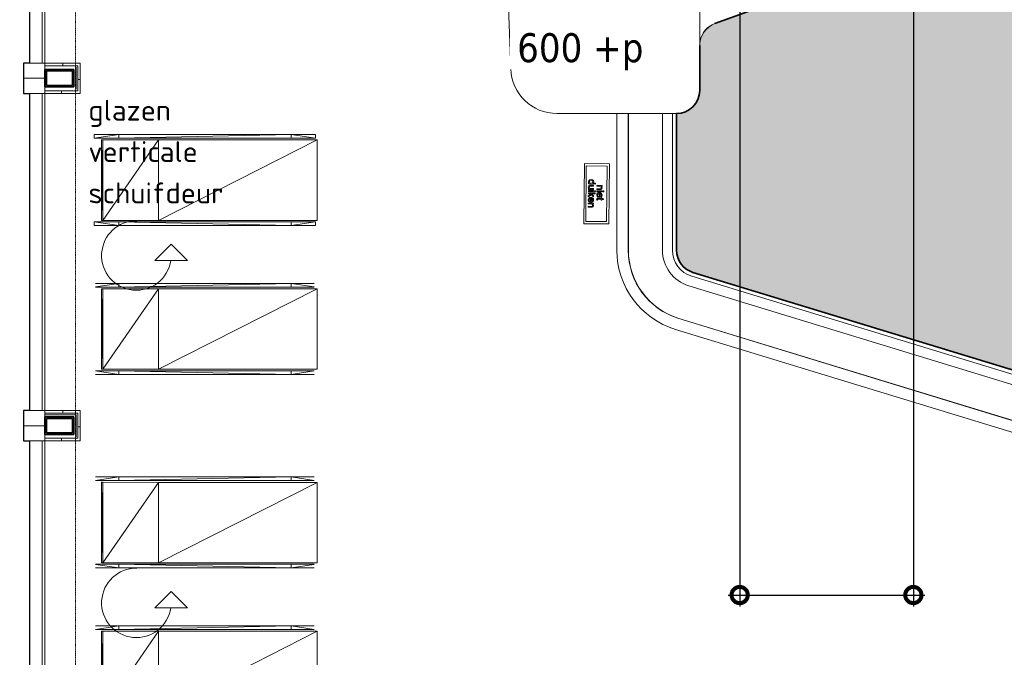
# Model space of a CAD drawing. Header units: millimetres. Extents: x 2016 to 102618, y -16590 to 68005.
# Tile 12 of 256: x 8281 to 16785, y 33175 to 38681. Entities that reach past the tile are written whole.
import ezdxf

# ---------------------------------------------------------------- set-up
doc = ezdxf.new("R2010")
doc.units = ezdxf.units.MM
doc.linetypes.add('dash 2_2', pattern=[4, 2, -2])
for name, color, linetype, lineweight in [('A-ANNO-DIMS', 211, 'Continuous', 9), ('A-DETL', 90, 'Continuous', 18), ('A-DETL-MBND', 5, 'Continuous', 13), ('A-FLOR', 192, 'Continuous', 13), ('A-GENM', 13, 'Continuous', 13), ('A-GLAZ-CWMG', 51, 'Continuous', 13), ('A-WALL', 113, 'Continuous', 13), ('A-WALL-PATT', 111, 'Continuous', 25), ('G-ANNO-DIMS', 111, 'Continuous', 9), ('G-ANNO-TEXT', 231, 'Continuous', 9), ('I-WALL', 2, 'Continuous', 13), ('L-PLNT', 71, 'Continuous', 13), ('N-PV-OG-BEBOUWING_MAATSCHAPPELIJK-G', 6, 'Continuous', 25), ('Q-SPCQ', 91, 'Continuous', 13), ('S-COLS', 52, 'Continuous', 13)]:
    doc.layers.add(name, color=color, linetype=linetype, lineweight=lineweight)
doc.layers.add('Water', color=131, linetype='Continuous')
doc.styles.add('ISOCPEUR_2', font='isocpeur.ttf', dxfattribs={"height": 180})
doc.styles.add('Tahoma_1', font='tahoma.ttf', dxfattribs={"height": 250})
doc.dimstyles.new('00_VCS_maatvoering_1_8', dxfattribs={"dimscale": 304.8, "dimtxt": 179.276612, "dimasz": 0.918635, "dimexe": 0.328084, "dimexo": 0.0625, "dimgap": 0.164042, "dimtad": 1, "dimdec": 0, "dimzin": 0, "dimdsep": 46, "dimtxsty": 'ISOCPEUR_2', "dimblk1": 'DOTSMALL', "dimblk2": 'DOTSMALL', "dimsah": 1, "dimcen": 0.09, "dimdle": 0.328084, "dimadec": 0, "dimazin": 0, "dimtfac": 1, "dimtdec": 4, "dimtix": 1, "dimtmove": 0, "dimatfit": 3, "dimfxl": 0.328084, "dimfxlon": 1, "dimtvp": 1, "dimtolj": 1, "dimtzin": 0, "dimarcsym": 2})

# ---------------------------------------------------------------- blocks, each defined once
blk = doc.blocks.new('28_3B_staal - kolom - buis rechthoekig koud - K150x250x12-V19-00 Begane grond')
at = {"layer": 'S-COLS', "lineweight": 35}
for p, q in [((75, 125), (-75, 125)), ((-75, 125), (-75, -125)), ((-63, -113), (-63, 113)), ((-63, 113), (63, 113)), ((63, 113), (63, -113)), ((75, -125), (75, 125)), ((-75, -125), (75, -125)), ((63, -113), (-63, -113))]:
    blk.add_line(p, q, dxfattribs=at)
blk = doc.blocks.new('Green Retaining - Green Retaining-1988534-00 Begane grond')
at = {"layer": 'A-WALL'}
for p, q in [((12481, 39433.1), (12522.1, 38256.5)), ((14286.1, 38647.1), (15832.5, 39210)), ((14154.5, 38459.2), (14154.5, 38746.3)), ((14154.5, 38070.5), (14154.5, 38459.2)), ((12921.8, 37870.5), (13954.5, 37870.5))]:
    blk.add_line(p, q, dxfattribs=at)
for centre, radius, start, end in [((14354.5, 38459.2), 200, 110, 138), ((14354.5, 38459.2), 200, 138, 180), ((12921.8, 38270.5), 400, 182, 270), ((13954.5, 38070.5), 200, 270, 360)]:
    blk.add_arc(centre, radius, start, end, dxfattribs=at)
blk = doc.blocks.new('Walls 4 - Walls 1-2042187-00 Begane grond')
at = {"layer": 'A-DETL-MBND'}
for p, q in [((13919.5, 36690.1), (13919.5, 37870.5)), ((21005.6, 34349.8), (14085.8, 36465.4))]:
    blk.add_line(p, q, dxfattribs=at)
blk.add_arc((14154.5, 36690.1), 235, 180, 253, dxfattribs=at)
blk = doc.blocks.new('Rectangular Mullion - vliesgevel_108 hefdeur-3429080-00 Begane grond')
at = {"layer": 'A-GLAZ-CWMG'}
for p, q in [((8475, 47045), (8367, 47045)), ((8367, 47045), (8367, 44305)), ((8475, 44305), (8475, 47045)), ((8367, 44305), (8475, 44305))]:
    blk.add_line(p, q, dxfattribs=at)
blk = doc.blocks.new('Rectangular Mullion - vliesgevel_186mm_verticale tussenstijl _antraciet_-2082289-00 Begane grond')
at = {"layer": 'A-GLAZ-CWMG'}
for p, q in [((-130, 80), (0, 80)), ((-130, -106), (-130, 80)), ((0, 80), (0, -106)), ((0, -106), (-55, -106))]:
    blk.add_line(p, q, dxfattribs=at)
blk = doc.blocks.new('Rectangular Mullion - vliesgevel_186mm_verticale tussenstijl _antraciet_-2082290-00 Begane grond')
at = {"layer": 'A-GLAZ-CWMG'}
for p, q in [((0, 80), (-130, 80)), ((-130, 80), (-130, -106)), ((0, -106), (0, 80)), ((-55, -106), (0, -106))]:
    blk.add_line(p, q, dxfattribs=at)
blk = doc.blocks.new('28_3B_staal - kolom - buis rechthoekig koud - K150x250x12-V227-00 Begane grond')
at = {"layer": 'S-COLS', "lineweight": 35}
for p, q in [((75, 125), (-75, 125)), ((-75, 125), (-75, -125)), ((-63, -113), (-63, 113)), ((-63, 113), (63, 113)), ((63, 113), (63, -113)), ((75, -125), (75, 125)), ((-75, -125), (75, -125)), ((63, -113), (-63, -113))]:
    blk.add_line(p, q, dxfattribs=at)
blk = doc.blocks.new('Enscape AssetDefinition - Sunbed - Enscape AssetDefinition - Sunbed-1154102-00 Begane grond')
at = {"layer": 'L-PLNT'}
for p, q in [((-392.9, 743.4), (-392.9, 955.8)), ((-392.9, 955.8), (-361.1, 955.8)), ((-392.9, 743.4), (-361.1, 955.8)), ((-361.1, 955.8), (-361.1, 743.4)), ((361.1, 743.4), (361.1, 955.8)), ((392.9, 743.4), (361.1, 955.8)), ((392.9, 955.8), (361.1, 955.8)), ((392.9, 743.4), (392.9, 955.8)), ((-349.1, 894.4), (346.7, 894.4)), ((346.7, 894.4), (-349.1, 882.3)), ((-349.1, 882.3), (-349.1, 894.4)), ((346.6, 402.2), (-349.1, 882.3)), ((-349.1, 882.3), (-349.1, 402.2)), ((-349.1, 882.3), (346.7, 882.3)), ((346.7, 882.3), (346.6, 402.2)), ((346.7, 894.4), (346.7, 882.3)), ((-361.1, 743.4), (-392.9, -743.4)), ((-392.9, -743.4), (-392.9, 743.4)), ((-392.9, 743.4), (-361.1, 743.4)), ((-361.1, 743.4), (-361.1, -743.4)), ((392.9, 743.4), (361.1, 743.4)), ((361.1, 743.4), (392.9, -743.4)), ((361.1, 743.4), (361.1, -743.4)), ((392.9, 743.4), (392.9, -743.4)), ((-349.2, -969), (-349.1, 402.2)), ((-349.1, 402.2), (346.6, 402.2)), ((346.6, -969), (-349.1, 402.2)), ((346.6, -969), (346.6, 402.2)), ((-361.1, -955.8), (-392.9, -743.4)), ((-392.9, -743.4), (-392.9, -955.8)), ((-361.1, -743.4), (-392.9, -743.4)), ((-361.1, -743.4), (-361.1, -955.8)), ((392.9, -743.4), (361.1, -955.8)), ((392.9, -743.4), (361.1, -743.4)), ((361.1, -743.4), (361.1, -955.8)), ((392.9, -955.8), (392.9, -743.4)), ((-392.9, -955.8), (-361.1, -955.8)), ((-349.2, -969), (346.6, -969)), ((361.1, -955.8), (392.9, -955.8))]:
    blk.add_line(p, q, dxfattribs=at)
blk = doc.blocks.new('Enscape AssetDefinition - Sunbed - Enscape AssetDefinition - Sunbed-V266-00 Begane grond')
at = {"layer": 'L-PLNT'}
for p, q in [((-392.9, 743.4), (-392.9, 944.3)), ((-392.9, 743.4), (-362.8, 944.3)), ((-361.1, 944.3), (-361.1, 743.4)), ((361.1, 743.4), (361.1, 944.3)), ((392.9, 743.4), (362.8, 944.3)), ((392.9, 743.4), (392.9, 944.3)), ((-349.1, 894.4), (346.7, 894.4)), ((346.7, 894.4), (-349.1, 882.3)), ((-349.1, 882.3), (-349.1, 894.4)), ((346.6, 402.2), (-349.1, 882.3)), ((-349.1, 882.3), (-349.1, 402.2)), ((-349.1, 882.3), (346.7, 882.3)), ((346.7, 882.3), (346.6, 402.2)), ((346.7, 894.4), (346.7, 882.3)), ((-361.1, 743.4), (-392.9, -743.4)), ((-392.9, -743.4), (-392.9, 743.4)), ((-392.9, 743.4), (-361.1, 743.4)), ((-361.1, 743.4), (-361.1, -743.4)), ((392.9, 743.4), (361.1, 743.4)), ((361.1, 743.4), (392.9, -743.4)), ((361.1, 743.4), (361.1, -743.4)), ((392.9, 743.4), (392.9, -743.4)), ((-349.2, -969), (-349.1, 402.2)), ((-349.1, 402.2), (346.6, 402.2)), ((346.6, -969), (-349.1, 402.2)), ((346.6, -969), (346.6, 402.2)), ((-362.8, -944.3), (-392.9, -743.4)), ((-392.9, -743.4), (-392.9, -944.3)), ((-361.1, -743.4), (-392.9, -743.4)), ((-361.1, -743.4), (-361.1, -944.3)), ((392.9, -743.4), (361.1, -743.4)), ((361.1, -743.4), (361.1, -944.3)), ((392.9, -743.4), (362.8, -944.3)), ((392.9, -944.3), (392.9, -743.4)), ((-349.2, -969), (346.6, -969))]:
    blk.add_line(p, q, dxfattribs=at)
blk = doc.blocks.new('goot_rooster - goot_rooster-4103031-00 Begane grond')
at = {"layer": 'A-GENM'}
for p, q in [((13537.5, 36690.1), (13537.5, 37870.5)), ((13538.8, 36690.1), (13538.8, 37870.5)), ((13833.4, 37870.5), (13833.4, 36690.1)), ((14060.6, 36383.1), (20980.5, 34267.5)), ((20893.9, 33984.5), (13974.1, 36100.1)), ((20894.3, 33985.7), (13974.5, 36101.4))]:
    blk.add_line(p, q, dxfattribs=at)
for radius in [617, 615.7, 321.1]:
    blk.add_arc((14154.5, 36690.1), radius, 180, 253, dxfattribs=at)
blk = doc.blocks.new('71_VCS_SE_borden_niet_duken 22 - 71_VCS_SE_borden_niet_duken 22-4240239-00 Begane grond')
at = {"layer": 'Q-SPCQ'}
for p, q in [((520, 520), (0, 520)), ((0, 520), (0, 303.4)), ((520, 303.4), (520, 520)), ((500, 500), (20, 500)), ((20, 500), (20, 320.1)), ((196.1, 457.5), (188.6, 457.5)), ((188.6, 457.5), (188.6, 413.2)), ((196.1, 451.3), (196.1, 457.5)), ((201.9, 456.6), (196.1, 451.3)), ((196.1, 436.7), (199.6, 447.9)), ((196.1, 413.2), (196.1, 436.7)), ((199.6, 447.9), (207.7, 450.9)), ((209.7, 458.4), (201.9, 456.6)), ((207.7, 450.9), (212.9, 449.6)), ((216.9, 457), (209.7, 458.4)), ((212.9, 449.6), (216, 446)), ((216, 446), (216.8, 439.4)), ((216.8, 439.4), (216.8, 413.2)), ((221.7, 453.2), (216.9, 457)), ((224, 447.7), (221.7, 453.2)), ((224.4, 440.4), (224, 447.7)), ((224.4, 413.2), (224.4, 440.4)), ((242.3, 473.5), (234.7, 473.5)), ((234.7, 473.5), (234.7, 465.9)), ((234.7, 465.9), (242.3, 465.9)), ((242.3, 457.5), (234.7, 457.5)), ((234.7, 457.5), (234.7, 413.2)), ((242.3, 465.9), (242.3, 473.5)), ((242.3, 413.2), (242.3, 457.5)), ((252.2, 444.9), (250.7, 435)), ((250.7, 435), (252.2, 425.4)), ((256.6, 452.3), (252.2, 444.9)), ((252.2, 425.4), (256.5, 418.2)), ((263.3, 456.9), (256.6, 452.3)), ((258.3, 440.5), (262.4, 448.1)), ((284.6, 440.5), (258.3, 440.5)), ((262.6, 423.2), (258.3, 433)), ((258.3, 433), (292.1, 433)), ((262.4, 448.1), (271.7, 450.9)), ((271.7, 458.4), (263.3, 456.9)), ((279.9, 456.9), (271.7, 458.4)), ((271.7, 450.9), (281.6, 447.3)), ((284.6, 426.4), (279.7, 421.4)), ((286.5, 452.3), (279.9, 456.9)), ((281.6, 447.3), (284.6, 440.5)), ((291.9, 425.4), (284.6, 426.4)), ((285, 415.7), (291.9, 425.4)), ((290.8, 444.9), (286.5, 452.3)), ((292.2, 435), (290.8, 444.9)), ((292.1, 433), (292.2, 435)), ((300.7, 457.5), (295, 457.5)), ((295, 457.5), (295, 449.9)), ((295, 449.9), (300.7, 449.9)), ((308.2, 472.7), (300.7, 468.2)), ((300.7, 468.2), (300.7, 457.5)), ((300.7, 449.9), (300.7, 425.3)), ((300.7, 425.3), (301.6, 416.8)), ((308.2, 457.5), (308.2, 472.7)), ((315.7, 457.5), (308.2, 457.5)), ((308.2, 425.6), (308.2, 449.9)), ((308.2, 449.9), (315.7, 449.9)), ((308.6, 421.7), (308.2, 425.6)), ((315.7, 449.9), (315.7, 457.5)), ((500, 320.1), (500, 500)), ((140.8, 374.1), (138.7, 362.1)), ((138.7, 362.1), (141, 350.1)), ((147.3, 382.4), (140.8, 374.1)), ((141, 350.1), (147.6, 342)), ((146.2, 362.1), (149.4, 373.9)), ((149.6, 350.5), (146.2, 362.1)), ((156.9, 385.2), (147.3, 382.4)), ((147.6, 342), (156.9, 339.1)), ((149.4, 373.9), (157.3, 377.7)), ((157.6, 346.6), (149.6, 350.5)), ((163.9, 383.2), (156.9, 385.2)), ((156.9, 339.1), (163.8, 341.1)), ((157.3, 377.7), (165.5, 373.8)), ((165.5, 350.3), (157.6, 346.6)), ((163.8, 341.1), (168.8, 347.1)), ((168.8, 377.8), (163.9, 383.2)), ((165.5, 373.8), (168.8, 361.6)), ((168.8, 361.6), (165.5, 350.3)), ((176.3, 400.3), (168.8, 400.3)), ((168.8, 400.3), (168.8, 377.8)), ((168.8, 347.1), (168.8, 340)), ((176.3, 340), (176.3, 400.3)), ((195.2, 384.3), (187.6, 384.3)), ((187.6, 384.3), (187.6, 356.9)), ((187.6, 356.9), (188.1, 349.9)), ((188.1, 349.9), (190.3, 344.3)), ((188.6, 413.2), (196.1, 413.2)), ((190.3, 344.3), (195.2, 340.6)), ((195.2, 360.4), (195.2, 384.3)), ((195.6, 352.8), (195.2, 360.4)), ((195.2, 340.6), (202.3, 339.1)), ((198.6, 348.3), (195.6, 352.8)), ((204.2, 346.6), (198.6, 348.3)), ((202.3, 339.1), (210, 341.2)), ((210.5, 348.3), (204.2, 346.6)), ((210, 341.2), (215.9, 347.6)), ((214.7, 352.9), (210.5, 348.3)), ((215.9, 361.3), (214.7, 352.9)), ((223.4, 384.3), (215.9, 384.3)), ((215.9, 384.3), (215.9, 361.3)), ((215.9, 347.6), (215.9, 340)), ((216.8, 413.2), (224.4, 413.2)), ((223.4, 340), (223.4, 384.3)), ((241.3, 400.3), (233.8, 400.3)), ((233.8, 400.3), (233.8, 392.8)), ((233.8, 392.8), (241.3, 392.8)), ((241.3, 384.3), (233.8, 384.3)), ((233.8, 384.3), (233.8, 340)), ((234.7, 413.2), (242.3, 413.2)), ((241.3, 392.8), (241.3, 400.3)), ((241.3, 340), (241.3, 384.3)), ((260.2, 400.3), (252.6, 400.3)), ((252.6, 400.3), (252.6, 340)), ((256.5, 418.2), (263.3, 413.8)), ((260.2, 367.9), (260.2, 400.3)), ((277.1, 384.3), (260.2, 367.9)), ((260.2, 357.8), (265, 362.5)), ((260.2, 340), (260.2, 357.8)), ((272.3, 419.8), (262.6, 423.2)), ((263.3, 413.8), (272.2, 412.3)), ((265, 362.5), (279.6, 340)), ((270.4, 367.7), (287.5, 384.3)), ((288.4, 340), (270.4, 367.7)), ((272.2, 412.3), (285, 415.7)), ((279.7, 421.4), (272.3, 419.8)), ((287.5, 384.3), (277.1, 384.3)), ((293.6, 371.7), (292.2, 361.8)), ((292.2, 361.8), (293.6, 352.2)), ((298, 379.1), (293.6, 371.7)), ((293.6, 352.2), (298, 345)), ((304.7, 383.7), (298, 379.1)), ((298, 345), (304.8, 340.6)), ((299.7, 367.3), (303.9, 374.9)), ((326.1, 367.3), (299.7, 367.3)), ((304.1, 350), (299.7, 359.8)), ((299.7, 359.8), (333.6, 359.8)), ((301.6, 416.8), (304.7, 413.5)), ((303.9, 374.9), (313.2, 377.7)), ((313.8, 346.6), (304.1, 350)), ((304.7, 413.5), (311, 412.3)), ((313.2, 385.2), (304.7, 383.7)), ((304.8, 340.6), (313.6, 339.1)), ((309.9, 420.3), (308.6, 421.7)), ((312.4, 419.8), (309.9, 420.3)), ((311, 412.3), (316.7, 413)), ((315.7, 419.5), (312.4, 419.8)), ((321.4, 383.7), (313.2, 385.2)), ((313.2, 377.7), (323.1, 374.2)), ((313.6, 339.1), (326.5, 342.5)), ((321.1, 348.2), (313.8, 346.6)), ((316.7, 413), (315.7, 419.5)), ((326, 353.2), (321.1, 348.2)), ((327.9, 379.1), (321.4, 383.7)), ((323.1, 374.2), (326.1, 367.3)), ((333.4, 352.3), (326, 353.2)), ((326.5, 342.5), (333.4, 352.3)), ((332.2, 371.7), (327.9, 379.1)), ((333.6, 361.8), (332.2, 371.7)), ((333.6, 359.8), (333.6, 361.8)), ((348.7, 384.3), (341.2, 384.3)), ((341.2, 384.3), (341.2, 340)), ((348.7, 378.1), (348.7, 384.3)), ((354.5, 383.4), (348.7, 378.1)), ((348.7, 363.5), (352.1, 374.7)), ((348.7, 340), (348.7, 363.5)), ((352.1, 374.7), (360.3, 377.7)), ((362.3, 385.2), (354.5, 383.4)), ((360.3, 377.7), (365.5, 376.4)), ((369.4, 383.8), (362.3, 385.2)), ((365.5, 376.4), (368.5, 372.8)), ((368.5, 372.8), (369.4, 366.2)), ((374.3, 380), (369.4, 383.8)), ((369.4, 366.2), (369.4, 340)), ((376.5, 374.5), (374.3, 380)), ((376.9, 367.2), (376.5, 374.5)), ((376.9, 340), (376.9, 367.2)), ((0, 303.4), (520, 303.4)), ((20, 320.1), (500, 320.1)), ((168.8, 340), (176.3, 340)), ((215.9, 340), (223.4, 340)), ((233.8, 340), (241.3, 340)), ((252.6, 340), (260.2, 340)), ((279.6, 340), (288.4, 340)), ((341.2, 340), (348.7, 340)), ((369.4, 340), (376.9, 340))]:
    blk.add_line(p, q, dxfattribs=at)
blk = doc.blocks.new('_DotSmall')
at = {"color": 0, "linetype": 'ByBlock', "const_width": 0.5}
blk.add_lwpolyline([(-0.0625, 0, 1), (0.0625, 0, 1)], format="xyb", close=True, dxfattribs=at)

msp = doc.modelspace()

# ---------------------------------------------------------------- hatches: boundary and pattern name
at = {"layer": 'A-WALL-PATT', "lineweight": 5}
h = msp.add_hatch(dxfattribs=at)
h.set_pattern_fill('FP_293', color=256, angle=-90, style=0, pattern_type=2)
h.set_pattern_definition([(90, (8652.5, 38283), (-700, 4e-14), [])])
h.paths.add_polyline_path([(8500, 38283), (8805, 38283), (8805, 38305), (8500, 38305)], flags=0)
h = msp.add_hatch(dxfattribs=at)
h.set_pattern_fill('FP_294', color=256, angle=-90, style=0, pattern_type=2)
h.set_pattern_definition([(0, (8783, 38164), (0, 700), [])])
h.paths.add_polyline_path([(8805, 38045), (8805, 38283), (8783, 38283), (8783, 38045)], flags=0)
h = msp.add_hatch(dxfattribs=at)
h.set_pattern_fill('FP_295', color=256, angle=-90, style=0, pattern_type=2)
h.set_pattern_definition([(270, (8641.5, 38067), (700, 4e-14), [])])
h.paths.add_polyline_path([(8783, 38045), (8783, 38067), (8500, 38067), (8500, 38045)], flags=0)
h = msp.add_hatch(dxfattribs=at)
h.set_pattern_fill('FP_296', color=256, angle=-90, style=0, pattern_type=2)
h.set_pattern_definition([(90, (8652.5, 35283), (-700, 4e-14), [])])
h.paths.add_polyline_path([(8500, 35283), (8805, 35283), (8805, 35305), (8500, 35305)], flags=0)
h = msp.add_hatch(dxfattribs=at)
h.set_pattern_fill('FP_297', color=256, angle=-90, style=0, pattern_type=2)
h.set_pattern_definition([(0, (8783, 35164), (0, 700), [])])
h.paths.add_polyline_path([(8805, 35045), (8805, 35283), (8783, 35283), (8783, 35045)], flags=0)
h = msp.add_hatch(dxfattribs=at)
h.set_pattern_fill('FP_298', color=256, angle=-90, style=0, pattern_type=2)
h.set_pattern_definition([(270, (8641.5, 35067), (700, 4e-14), [])])
h.paths.add_polyline_path([(8783, 35045), (8783, 35067), (8500, 35067), (8500, 35045)], flags=0)
at = {"layer": 'Water', "transparency": 33554509}
h = msp.add_hatch(color=256, dxfattribs=at)
h.paths.add_polyline_path([(26662.3, 34188.5), (27378.9, 35594.9), (27404.8, 35633.8), (27439, 35665.5), (27479.6, 35688.5), (27524.5, 35701.4), (27571.1, 35703.6), (29459.4, 35571.6), (29505.2, 35562.9), (29547.8, 35543.9), (29587.3, 35512.5), (29616.4, 35474.8), (29634.5, 35437.2), (29971.8, 34457.7), (37653.5, 36516.7), (37717.3, 36539.7), (37777.5, 36571), (37836.4, 36613.5), (37888.5, 36664.1), (37932.7, 36721.8), (37968.1, 36785.2), (37994, 36853.1), (38009.7, 36924.1), (38015, 36996.5), (38015, 40809.8), (38008.8, 40888), (37990.5, 40964.3), (37960.5, 41036.8), (37919.5, 41103.7), (37868.5, 41163.4), (35736.1, 43295.9), (35685.1, 43355.5), (35643.2, 43424.6), (35614.1, 43494.9), (35595.8, 43571.2), (35589.6, 43649.4), (35595.8, 43727.6), (35614.1, 43803.9), (35646.8, 43880.9), (35685.1, 43943.3), (36195.2, 44645.4), (36236.4, 44691.3), (36286.1, 44727.8), (36342.2, 44753.4), (36402.4, 44766.9), (36475.1, 44766.9), (36875, 44731.9), (36875, 49475), (36445, 49475.7), (36419.1, 49479.9), (36391.2, 49494.1), (36386.8, 49498.5), (36379.3, 49504.3), (36363.4, 49525), (36353.4, 49549.1), (36350, 49575), (36350, 49900), (36354.9, 49930.9), (36369.1, 49958.8), (36373.5, 49963.2), (36379.3, 49970.7), (36400, 49986.6), (36424.1, 49996.6), (36450, 50000), (39984.5, 50000), (39984.5, 57300), (34360, 57300), (34334.1, 57296.6), (34310, 57286.6), (34289.3, 57270.7), (34273.4, 57250), (34263.4, 57225.9), (34260, 57200), (34260, 55526.8), (34253.8, 55448.5), (34235.5, 55372.3), (34205.5, 55299.8), (34164.5, 55232.9), (34113.6, 55173.2), (33556.5, 54616.1), (33505.5, 54556.5), (33464.5, 54489.6), (33434.5, 54417.1), (33416.2, 54340.8), (33410, 54262.6), (33409.6, 46477.3), (33406.6, 46454.5), (33396, 46429.6), (33380.7, 46409.7), (33360, 46393.8), (33335.9, 46383.8), (33310, 46380.4), (32335, 46380.4), (32335, 44724.7), (32331.6, 44698.8), (32321.6, 44674.7), (32305.7, 44654), (32285, 44638.1), (32260.9, 44628.1), (32235, 44624.7), (27296.8, 44624.7), (27266.8, 44629.8), (27246.8, 44638.1), (27226.1, 44654), (27210.2, 44674.7), (27200.2, 44698.8), (27196.8, 44724.7), (27196.8, 50784.3), (27139.2, 50831), (26943.1, 50788.5), (26767.9, 50780.4), (26680.6, 50700), (25078, 50700), (25079.2, 50717.6), (24939.2, 50831), (24743.1, 50788.5), (24567.9, 50780.4), (24480.6, 50700), (24346.8, 50700), (24346.8, 50349.5), (24341.7, 50310.6), (24326.7, 50274.5), (24302.9, 50243.4), (24271.8, 50219.6), (24232.2, 50204.1), (24196.8, 50199.5), (20996.8, 50199.5), (20958, 50204.6), (20921.8, 50219.6), (20890.8, 50243.4), (20866.9, 50274.5), (20851.9, 50310.6), (20846.8, 50349.5), (20846.8, 51299.5), (13472.3, 51299.5), (13472.3, 49893), (14957.2, 49684.3), (15032.1, 49667.9), (15103.6, 49640.1), (15170.1, 49601.8), (15229.9, 49553.7), (15285.8, 49491.6), (15732, 48920.6), (15801.8, 48821.2), (15861.2, 48715.3), (15909.6, 48604), (15946.5, 48488.3), (15971.6, 48369.5), (15984.5, 48248.8), (15984.5, 48120.7), (15971.2, 47995.2), (15949.7, 47887.4), (15914, 47771.3), (15863.4, 47653.5), (15808.4, 47553), (15739.7, 47452.9), (15661.1, 47360.3), (15573.6, 47276.1), (14968.8, 46750.3), (14931.2, 46711.1), (14901.2, 46665.7), (14880, 46615.7), (14868.1, 46562.7), (14866, 46508.4), (14873.7, 46454.6), (15443.4, 44055.6), (15447, 43999.3), (15439.9, 43943.2), (15422.5, 43889.5), (15395.3, 43840.1), (15359.3, 43796.6), (15326.5, 43763.8), (15874.7, 43421.2), (15911.5, 43391.6), (15940.3, 43354.3), (15959.6, 43311.2), (15968.3, 43264.8), (16199.7, 39765.3), (16199.4, 39693.2), (16187.5, 39614), (16164.5, 39537.3), (16130.8, 39464.7), (16081.8, 39391.6), (16034.2, 39337.5), (15973.3, 39285.5), (15905.6, 39242.7), (15832.5, 39210), (14286.1, 38647.1), (14242.6, 38625), (14205.9, 38593), (14177.6, 38552.3), (14160.4, 38507.6), (14154.5, 38459.2), (14154.5, 38070.5), (14149.5, 38026), (14134.7, 37983.7), (14110.9, 37945.8), (14079.2, 37914.1), (14041.3, 37890.3), (13999, 37875.5), (13954.5, 37870.5), (13954.5, 36690.1), (13959, 36648), (13972.3, 36607.7), (13993.7, 36571.2), (14022.4, 36540), (14058.1, 36515), (14096, 36498.9), (21015.9, 34383.3), (21041.5, 34377.3), (21067.7, 34374.6), (26658.3, 34188.6)], flags=0)
h.paths.add_polyline_path([(24631.3, 42050), (21371.6, 42050), (21312.1, 42055.9), (21255, 42073.5), (21202.6, 42102.1), (21156.8, 42140.5), (21119.5, 42187.2), (21092.3, 42240.4), (21076.1, 42297.9), (20692.5, 44473.2), (20690.7, 44506.7), (20694.8, 44535.8), (20705.6, 44565.3), (20722.4, 44592), (21681.5, 45811.4), (21721.7, 45853.4), (21769.3, 45886.9), (21822.5, 45910.5), (21879.3, 45923.5), (21937.5, 45925.2), (21994.9, 45915.7), (24783.5, 45168.5), (24839.2, 45147.4), (24889.7, 45115.7), (24933, 45074.7), (24967.2, 45026), (24991.2, 44971.4), (25003.9, 44913.2), (25003.9, 44842.5), (24780.8, 42187.4), (24773.1, 42151.1), (24756.8, 42117.8), (24732.8, 42089.6), (24702.7, 42068), (24668.1, 42054.6)], flags=0)
h.paths.add_polyline_path([(24028.2, 50349.5), (24196.8, 50349.5), (24196.8, 50700), (23091.9, 50700.6), (23058, 50705.1), (23021.8, 50720.1), (22990.8, 50743.9), (22966.9, 50775), (22951.9, 50811.1), (22946.8, 50850), (22946.8, 51149.5), (20996.8, 51149.5), (20996.8, 50349.5), (23198.6, 50349.5)], flags=0)
h.paths.add_polyline_path([(23931, 50850), (27046.8, 50850), (27046.8, 51150), (23096.8, 51149.5), (23096.8, 50850), (23396.8, 50850)], flags=0)
h.paths.add_polyline_path([(37350, 52885), (36450, 52885), (36419.1, 52889.9), (36391.2, 52904.1), (36386.8, 52908.5), (36379.3, 52914.3), (36363.4, 52935), (36353.4, 52959.1), (36350, 52985), (36350, 53310), (36354.9, 53340.9), (36369.1, 53368.8), (36373.5, 53373.2), (36379.3, 53380.7), (36400, 53396.6), (36424.1, 53406.6), (36450, 53410), (37350, 53410), (37380.9, 53405.1), (37408.8, 53390.9), (37413.2, 53386.5), (37420.7, 53380.7), (37436.6, 53360), (37446.6, 53335.9), (37450, 53310), (37450, 52985), (37445.1, 52954.1), (37430.9, 52926.2), (37426.5, 52921.8), (37420.7, 52914.3), (37400, 52898.4), (37375.9, 52888.4)], flags=0)

# ---------------------------------------------------------------- linework, layer by layer
at = {"layer": 'A-DETL', "linetype": 'dash 2_2', "lineweight": 13}
msp.add_line((8762.5, 56100), (8762.5, 32250), dxfattribs=at)
at = {"layer": 'A-DETL', "lineweight": 35}
for p, q in [((15832.5, 39210), (14286.1, 38647.1)), ((14154.5, 38459.2), (14154.5, 38070.5)), ((13954.5, 37870.5), (13954.5, 36690.1)), ((14096, 36498.9), (21015.9, 34383.3))]:
    msp.add_line(p, q, dxfattribs=at)
at = {"layer": 'A-DETL', "lineweight": 13}
for p, q in [((9447.6, 36601.4), (9589, 36742.9)), ((9589, 36742.9), (9730.4, 36601.4)), ((9447.6, 36601.4), (9730.4, 36601.4)), ((9447.6, 33601.4), (9589, 33742.9)), ((9589, 33742.9), (9730.4, 33601.4)), ((9447.6, 33601.4), (9730.4, 33601.4))]:
    msp.add_line(p, q, dxfattribs=at)
for centre, radius, start, end in [((14354.5, 38459.2), 200, 110, 180), ((9289, 36645), 300, 89.40773, 351.65223), ((9289, 33645), 300, 89.40773, 351.65223)]:
    msp.add_arc(centre, radius, start, end, dxfattribs=at)
at = {"layer": 'A-DETL', "lineweight": 35}
for centre, start, end in [((13954.5, 38070.5), 270, 0), ((14154.5, 36690.1), 180, 253)]:
    msp.add_arc(centre, 200, start, end, dxfattribs=at)
at = {"layer": 'A-DETL-MBND'}
for p, q in [((13954.5, 37870.5), (13954.5, 36690.1)), ((14096, 36498.9), (21015.9, 34383.3))]:
    msp.add_line(p, q, dxfattribs=at)
msp.add_arc((14154.5, 36690.1), 200, 180, 253, dxfattribs=at)
at = {"layer": 'A-FLOR'}
for p, q in [((8500, 41045), (8500, 38305)), ((8500, 38045), (8500, 35305)), ((13439.5, 36690.1), (13439.5, 37870.5)), ((20865.3, 33890.8), (13945.4, 36006.4)), ((8500, 35045), (8500, 32305))]:
    msp.add_line(p, q, dxfattribs=at)
msp.add_arc((14154.5, 36690.1), 715, 180, 253, dxfattribs=at)
at = {"layer": 'A-WALL', "color": 250, "lineweight": 18}
for p, q in [((8805, 38305), (8500, 38305)), ((8500, 38305), (8500, 38283)), ((8500, 38283), (8783, 38283)), ((8783, 38283), (8783, 38067)), ((8805, 38045), (8805, 38305)), ((8783, 38067), (8500, 38067)), ((8500, 38067), (8500, 38045)), ((8500, 38045), (8805, 38045)), ((8805, 35305), (8500, 35305)), ((8500, 35305), (8500, 35283)), ((8805, 35045), (8805, 35305)), ((8500, 35283), (8783, 35283)), ((8783, 35283), (8783, 35067)), ((8783, 35067), (8500, 35067)), ((8500, 35067), (8500, 35045)), ((8500, 35045), (8805, 35045))]:
    msp.add_line(p, q, dxfattribs=at)
at = {"layer": 'I-WALL'}
for p, q in [((8770, 38080), (8770, 38270)), ((8770, 35270), (8500, 35270)), ((8770, 35080), (8770, 35270))]:
    msp.add_line(p, q, dxfattribs=at)

# ---------------------------------------------------------------- block references
at = {"layer": 'A-GENM'}
msp.add_blockref('goot_rooster - goot_rooster-4103031-00 Begane grond', (0, 0), dxfattribs=at)
at = {"layer": 'A-GLAZ-CWMG'}
for p in [(0, -6000), (0, -9000), (0, -12000)]:
    msp.add_blockref('Rectangular Mullion - vliesgevel_108 hefdeur-3429080-00 Begane grond', p, dxfattribs=at)
at = {"layer": 'A-GLAZ-CWMG', "rotation": 90}
for p in [(8394, 38305), (8394, 35305)]:
    msp.add_blockref('Rectangular Mullion - vliesgevel_186mm_verticale tussenstijl _antraciet_-2082290-00 Begane grond', p, dxfattribs=at)
at = {"layer": 'A-GLAZ-CWMG', "extrusion": (0, 0, -1), "rotation": 270}
for p in [(-8394, 38045), (-8394, 35045)]:
    msp.add_blockref('Rectangular Mullion - vliesgevel_186mm_verticale tussenstijl _antraciet_-2082289-00 Begane grond', p, dxfattribs=at)
at = {"layer": 'A-WALL'}
for name in ['Green Retaining - Green Retaining-1988534-00 Begane grond', 'Walls 4 - Walls 1-2042187-00 Begane grond']:
    msp.add_blockref(name, (0, 0), dxfattribs=at)
at = {"layer": 'L-PLNT', "rotation": 89.99999999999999}
for name, p in [('Enscape AssetDefinition - Sunbed - Enscape AssetDefinition - Sunbed-1154102-00 Begane grond', (9881.8, 37296.7)), ('Enscape AssetDefinition - Sunbed - Enscape AssetDefinition - Sunbed-V266-00 Begane grond', (9881.8, 36010.9)), ('Enscape AssetDefinition - Sunbed - Enscape AssetDefinition - Sunbed-V266-00 Begane grond', (9881.8, 34339.1)), ('Enscape AssetDefinition - Sunbed - Enscape AssetDefinition - Sunbed-V266-00 Begane grond', (9881.8, 33053.3))]:
    msp.add_blockref(name, p, dxfattribs=at)
at = {"layer": 'Q-SPCQ', "rotation": 269.4822912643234}
msp.add_blockref('71_VCS_SE_borden_niet_duken 22 - 71_VCS_SE_borden_niet_duken 22-4240239-00 Begane grond', (12855.2, 37441.8), dxfattribs=at)
at = {"layer": 'S-COLS', "rotation": 89.9999999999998}
for name, p in [('28_3B_staal - kolom - buis rechthoekig koud - K150x250x12-V19-00 Begane grond', (8625, 38175)), ('28_3B_staal - kolom - buis rechthoekig koud - K150x250x12-V227-00 Begane grond', (8625, 35175))]:
    msp.add_blockref(name, p, dxfattribs=at)

# ---------------------------------------------------------------- texts
at = {"layer": 'G-ANNO-TEXT', "color": 7, "char_height": 180, "attachment_point": 1, "style": 'ISOCPEUR_2'}
for s, insert, width in [('glazen', (8874.7, 37989.4), 849.789), ('verticale ', (8874.7, 37632.2), 1306.751), ('schuifdeur ', (8874.7, 37275.1), 1523.206)]:
    msp.add_mtext(s, dxfattribs=dict(at, insert=insert, width=width))

# ---------------------------------------------------------------- dimensions: what is measured, and where the dimension line sits
at = {"layer": 'A-ANNO-DIMS'}
msp.add_linear_dim(base=(16000, 33712.6), p1=(14500, 33812.6), p2=(16000, 33812.6), dimstyle='00_VCS_maatvoering_1_8', override={"dimpost": '<>', "dimfxl": 1500}, dxfattribs=at).render()

# ---------------------------------------------------------------- next in the draw order: texts
at = {"layer": 'G-ANNO-DIMS', "insert": (12577.7, 38564.3), "char_height": 250, "width": 1327.986, "attachment_point": 1, "line_spacing_factor": 0.994306, "style": 'Tahoma_1', "bg_fill": 3, "box_fill_scale": 1.25, "bg_fill_color": 256, "bg_fill_true_color": 13158600, "bg_fill_transparency": 0}
msp.add_mtext('600 +p', dxfattribs=at)

# ---------------------------------------------------------------- next in the draw order: linework, layer by layer
at = {"layer": 'N-PV-OG-BEBOUWING_MAATSCHAPPELIJK-G'}
msp.add_lwpolyline([(8367, 41045), (8367, 38305), (8314, 38305), (8314, 38045), (8367, 38045), (8367, 35305), (8314, 35305), (8314, 35045), (8367, 35045), (8367, 32305), (8314, 32305), (8314, 32045), (8281.5, 32045), (8281.5, 30032.2), (14281.5, 30032.2), (14281.5, 24805), (14314, 24805), (14314, 24545), (14367, 24545), (14367, 21805), (14314, 21805), (14314, 21545), (14367, 21545), (14367, 18805)], dxfattribs=at)

doc.saveas('drawing.dxf')
